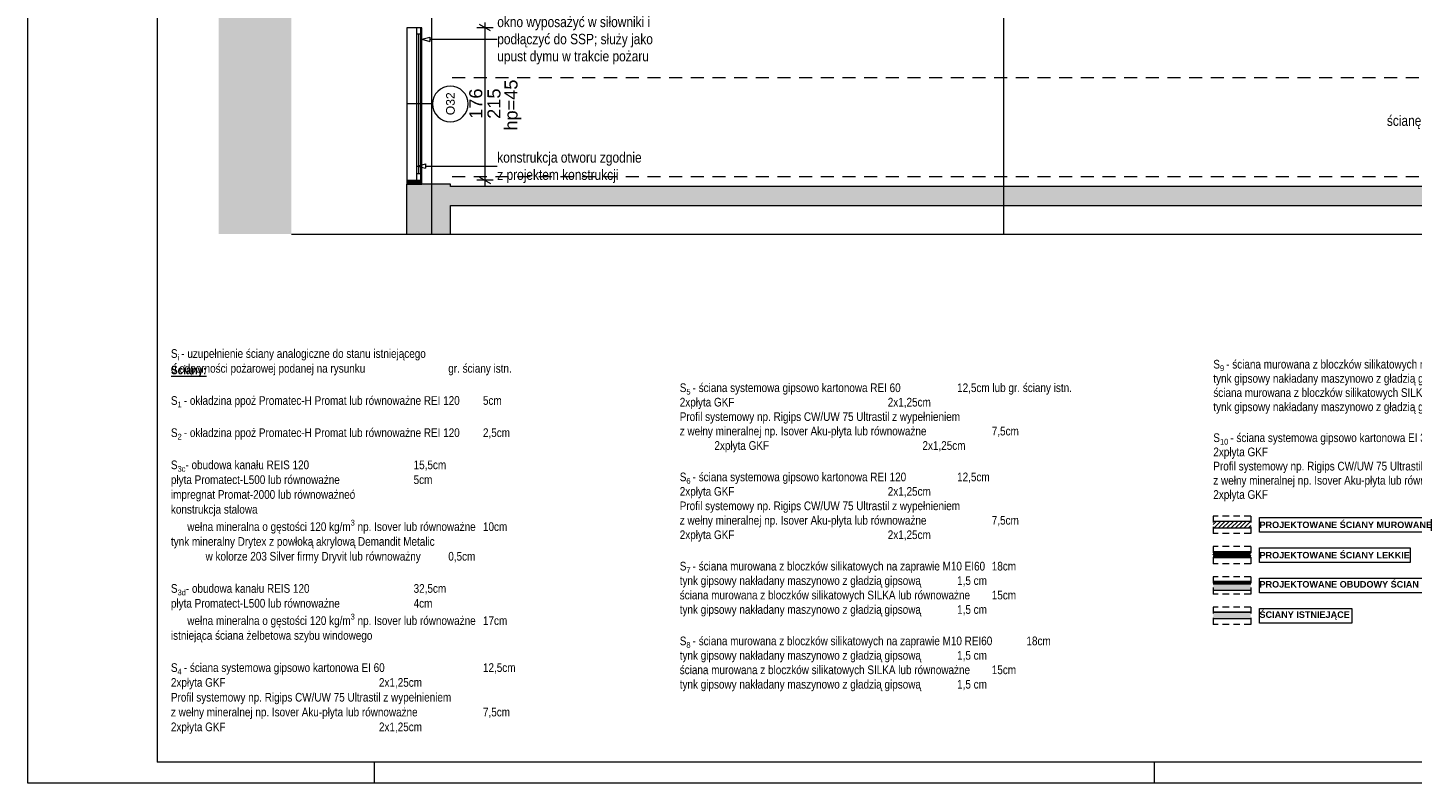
# Paper-space layout 'A-37 RZUT - PIĘTRO 7' of a CAD drawing. Header units: millimetres. Extents: x 0 to 800, y 0 to 500.
# Tile 1 of 14: x 0 to 319, y 0 to 174. Entities that reach past the tile are written whole.
import ezdxf
from ezdxf.xclip import XClip

# ---------------------------------------------------------------- set-up
doc = ezdxf.new("R2010")
doc.units = ezdxf.units.MM
doc.header["$MEASUREMENT"] = 0
doc.header["$XCLIPFRAME"] = 0
for name, pattern in [('DASHDOTX2', [1000, 500, -250, 0, -250]), ('Przer. długie kreski', [2.5, 1.5, -1]), ('PRZERYWANA_DU_A', [550, 350, -200])]:
    doc.linetypes.add(name, pattern=pattern)
for name, color, linetype, lineweight in [('0_Nr_pióra__1', 7, 'Continuous', 20), ('0_Nr_pióra__2', 8, 'Continuous', 13), ('A_Arkusz_Nr_pióra__1', 7, 'Continuous', 20), ('A_wymiary_Nr_pióra__1', 7, 'Continuous', 20), ('A_wymiary_Nr_pióra__2', 8, 'Continuous', 13), ('A_ściany proj_Nr_pióra__1', 7, 'Continuous', 20), ('A_ściany_Nr_pióra__1', 7, 'Continuous', 20), ('A_ściany_Nr_pióra__3', 252, 'Continuous', 13), ('AR ZAMUROWANIA_Nr_pióra__1', 7, 'Continuous', 20), ('AR ŚCIANY PROJEKTOWANE_Nr_pióra__1', 7, 'Continuous', 20), ('AR ŚCIANY PROJEKTOWANE_Nr_pióra__2', 8, 'Continuous', 13), ('Okna Archicada_Nr_pióra__3', 252, 'Continuous', 13), ('Znaczniki okien Archicada_Nr_pióra__3', 252, 'Continuous', 13)]:
    doc.layers.add(name, color=color, linetype=linetype, lineweight=lineweight)
for name, color, linetype, lineweight, true_color in [('A_Arkusz_Nr_pióra__237', 7, 'Continuous', 5, 0x343434), ('A_opis_Nr_pióra__10', 7, 'Continuous', 13, 0x4b4b4b), ('A_opis_Nr_pióra__255', 7, 'Continuous', 15, 0x242424), ('A_opis_Nr_pióra__8', 7, 'Continuous', 13, 0x4c4c4c), ('A_osie_Nr_pióra__16', 7, 'Continuous', 5, 0x0f0f0f), ('A_ściany proj_Nr_pióra__10', 7, 'Continuous', 13, 0x4b4b4b), ('A_ściany_Nr_pióra__10', 7, 'Continuous', 13, 0x4b4b4b)]:
    doc.layers.add(name, color=color, linetype=linetype, lineweight=lineweight, true_color=true_color)
doc.layers.add('A_podrys', color=7, linetype='Continuous')
doc.layers.add('A_ściany', color=7, linetype='Continuous')
doc.styles.add('STYL_AUTOMATYCZNY_1', font='arial.ttf')
doc.styles.add('STYL_AUTOMATYCZNY_2', font='ARIALN.TTF')
doc.styles.add('STYL_AUTOMATYCZNY_3', font='arial.ttf')
doc.styles.add('STYL_AUTOMATYCZNY_5', font='arial.ttf')
doc.styles.add('STYL_AUTOMATYCZNY_6', font='ARIALN.TTF')
pattern_1 = [(0, (0, 0), (0, 1), [0, -1])]
pattern_2 = [(45, (0, 0), (-57.025, 57.025), []), (45, (57.025, 0), (-57.025, 57.025), [40.323, -20.161])]

# ---------------------------------------------------------------- blocks, each defined once
blk = doc.blocks.new('Rysunek_1_1', base_point=(-3193.41, -631.4))
at = {"linetype": 'Continuous', "lineweight": 0, "true_color": 0x484848}
blk.add_hatch(color=251, dxfattribs=at).paths.add_polyline_path([(44.07, 126.75), (60.84, 126.75), (60.84, 454.37), (374.97, 454.37), (374.97, 316.75), (544.97, 316.75), (544.97, 478.17), (44.07, 478.17)])
at = {"layer": 'A_ściany', "linetype": 'Continuous', "lineweight": 0, "true_color": 0x000000}
for points in [[(97.53, 138.23), (87.44, 138.23), (87.44, 126.75), (97.53, 126.75)], [(90.93, 139.17), (87.52, 139.17), (87.52, 138.23), (90.93, 138.23)], [(544.97, 137.73), (97.53, 137.73), (97.53, 133.33), (544.97, 133.33)]]:
    blk.add_hatch(color=18, dxfattribs=at).paths.add_polyline_path(points)
at = {"layer": '0_Nr_pióra__2', "color": 8, "linetype": 'PRZERYWANA_DU_A', "lineweight": 13, "ltscale": 2, "flags": 128}
for points in [[(544.97, 316.75), (374.97, 316.75), (374.97, 454.37), (60.84, 454.37), (60.84, 126.75)], [(60.84, 126.75), (544.97, 126.75)]]:
    blk.add_lwpolyline(points, dxfattribs=at)
at = {"layer": 'A_opis_Nr_pióra__255', "color": 250, "linetype": 'Continuous', "lineweight": 15, "ltscale": 2, "true_color": 0x242424}
for p, q in [((90.93, 171.72), (92.8, 172.22)), ((90.93, 171.72), (92.8, 171.22)), ((92.8, 172.22), (92.8, 171.22)), ((92.8, 171.72), (104.33, 171.72)), ((104.33, 171.72), (108.35, 171.72)), ((89.96, 142.42), (91.83, 142.92)), ((89.96, 142.42), (91.83, 141.92)), ((91.83, 142.92), (91.83, 141.92)), ((91.83, 142.42), (104.33, 142.42)), ((104.33, 142.42), (108.35, 142.42))]:
    blk.add_line(p, q, dxfattribs=at)
at = {"layer": 'A_osie_Nr_pióra__16', "color": 250, "linetype": 'DASHDOTX2', "lineweight": 5, "ltscale": 2, "true_color": 0x0f0f0f}
for p, q in [((93.18, 390.39), (93.18, 126.75)), ((225.18, 390.39), (225.18, 126.75))]:
    blk.add_line(p, q, dxfattribs=at)
at = {"layer": 'A_wymiary_Nr_pióra__1', "color": 7, "linetype": 'Continuous', "lineweight": 20, "ltscale": 2}
for p, q in [((106.78, 173.65), (104.28, 175.09)), ((104.28, 139.89), (106.78, 138.45))]:
    blk.add_line(p, q, dxfattribs=at)
at = {"layer": 'A_wymiary_Nr_pióra__2', "color": 8, "linetype": 'Continuous', "lineweight": 13, "ltscale": 2}
for p, q in [((107.41, 174.37), (103.66, 174.37)), ((105.53, 174.37), (105.53, 175.59)), ((105.53, 139.17), (105.53, 174.37)), ((107.41, 139.17), (103.66, 139.17)), ((105.53, 137.95), (105.53, 139.17))]:
    blk.add_line(p, q, dxfattribs=at)
at = {"layer": 'A_ściany_Nr_pióra__1', "color": 7, "linetype": 'Continuous', "lineweight": 20, "ltscale": 2}
blk.add_line((87.52, 139.17), (90.93, 139.17), dxfattribs=at)
at = {"layer": 'A_ściany_Nr_pióra__1', "color": 7, "linetype": 'Continuous', "lineweight": 20, "ltscale": 2, "flags": 128}
for points in [[(90.93, 174.37), (87.52, 174.37)], [(87.44, 138.23), (87.44, 126.75)], [(97.53, 138.23), (87.44, 138.23)], [(87.52, 139.17), (87.52, 138.23)], [(87.52, 138.23), (90.93, 138.23)], [(90.93, 138.23), (90.93, 139.17)], [(97.53, 137.73), (97.53, 138.23)], [(544.97, 137.73), (97.53, 137.73)], [(97.53, 133.33), (544.97, 133.33)], [(97.53, 126.75), (97.53, 133.33)]]:
    blk.add_lwpolyline(points, dxfattribs=at)
at = {"layer": 'A_ściany_Nr_pióra__10', "color": 251, "linetype": 'Przer. długie kreski', "lineweight": 13, "ltscale": 2, "true_color": 0x4b4b4b}
for p, q in [((97.98, 162.85), (544.97, 162.85)), ((97.98, 140.05), (544.97, 140.05))]:
    blk.add_line(p, q, dxfattribs=at)
at = {"layer": 'A_ściany_Nr_pióra__3', "color": 252, "linetype": 'Continuous', "lineweight": 13, "ltscale": 2}
for p, q in [((87.52, 174.37), (87.52, 139.17)), ((90.93, 139.17), (90.93, 174.37))]:
    blk.add_line(p, q, dxfattribs=at)
at = {"layer": 'Okna Archicada_Nr_pióra__3', "color": 252, "linetype": 'Continuous', "lineweight": 13, "ltscale": 2}
for p, q in [((90.72, 174.37), (89.72, 174.37)), ((89.72, 174.37), (89.72, 139.17)), ((90.72, 172.87), (89.72, 172.87)), ((90.22, 140.67), (90.22, 172.87)), ((90.72, 139.17), (90.72, 174.37)), ((90.72, 140.67), (89.72, 140.67)), ((89.72, 139.17), (90.72, 139.17))]:
    blk.add_line(p, q, dxfattribs=at)
at = {"layer": 'Znaczniki okien Archicada_Nr_pióra__3', "color": 252, "linetype": 'Continuous', "lineweight": 13, "ltscale": 2}
blk.add_line((93.41, 156.77), (87.52, 156.77), dxfattribs=at)
for start, end in [(90, 270), (270, 90)]:
    blk.add_arc((97.53, 156.77), 4.12, start, end, dxfattribs=at)
at = {"layer": 'A_opis_Nr_pióra__10', "color": 251, "linetype": 'Continuous', "lineweight": 13, "true_color": 0x4b4b4b, "insert": (357.18, 150.57), "char_height": 2.4, "width": 45.5157, "attachment_point": 6, "line_spacing_factor": 0.992932, "style": 'STYL_AUTOMATYCZNY_2'}
blk.add_mtext('\\A1;{\\pqr;\\fArial Narrow|b0|i0|c238|p0;\\W1.000000;ścianę i nadproża wykonać w klasie odporności ogniowej REI120}', dxfattribs=at)
at = {"layer": 'A_opis_Nr_pióra__8', "color": 251, "linetype": 'Continuous', "lineweight": 13, "true_color": 0x4c4c4c, "char_height": 2.4, "attachment_point": 4, "style": 'STYL_AUTOMATYCZNY_2'}
for s, insert, width, line_spacing_factor in [('\\A1;{\\pql;\\fArial Narrow|b0|i0|c238|p0;\\W1.000000;okno wyposażyć w siłowniki i podłączyć do SSP; służy jako upust dymu w trakcie pożaru}', (108.35, 171.39), 36.3149, 0.987309), ('\\A1;{\\pql;\\fArial Narrow|b0|i0|c238|p0;\\W1.000000;konstrukcja otworu zgodnie z projektem konstrukcji}', (108.35, 142.08), 33.909, 0.996837)]:
    blk.add_mtext(s, dxfattribs=dict(at, insert=insert, width=width, line_spacing_factor=line_spacing_factor))
at = {"layer": 'A_wymiary_Nr_pióra__1', "color": 7, "linetype": 'Continuous', "lineweight": 20, "char_height": 3, "width": 6.8645, "attachment_point": 7, "rotation": 90, "style": 'STYL_AUTOMATYCZNY_5'}
for s, insert in [('\\A1;{\\pql;\\fArial|b0|i0|c238|p0;\\W1.000000;176}', (104.93, 153.34)), ('\\A1;{\\pql;\\fArial|b0|i0|c238|p0;\\W1.000000;215}', (109.13, 153.34))]:
    blk.add_mtext(s, dxfattribs=dict(at, insert=insert))
at = {"layer": 'A_wymiary_Nr_pióra__1', "color": 7, "linetype": 'Continuous', "lineweight": 20, "insert": (110.02, 156.51), "char_height": 3, "attachment_point": 2, "rotation": 90, "style": 'STYL_AUTOMATYCZNY_5'}
blk.add_mtext('\\A1;{\\pqc;\\fArial|b0|i0|c238|p0;\\W1.000000;hp=45}', dxfattribs=at)
at = {"layer": 'Znaczniki okien Archicada_Nr_pióra__3', "color": 252, "linetype": 'Continuous', "lineweight": 13, "insert": (98.57, 154.18), "char_height": 2, "attachment_point": 7, "rotation": 90, "style": 'STYL_AUTOMATYCZNY_1'}
blk.add_mtext('\\A1;{\\pql;\\pt2;\\fArial|b0|i0|c238|p0;\\W1.000000;O32}', dxfattribs=at)

psp = doc.layouts.new('A-37 RZUT - PIĘTRO 7')

# ---------------------------------------------------------------- hatches: boundary and pattern name
at = {"layer": 'A_ściany proj_Nr_pióra__1', "linetype": 'Continuous', "lineweight": 20}
h = psp.add_hatch(dxfattribs=at)
h.set_pattern_fill('bloczki_ceramiczne', style=0, pattern_type=2)
h.set_pattern_definition([(45, (0, 0), (-0.4949747, 0.4949747), [])])
h.paths.add_polyline_path([(282.23, 60.43), (273.58, 60.43), (273.58, 58.93), (282.23, 58.93)])
at = {"layer": 'A_ściany proj_Nr_pióra__10', "linetype": 'Continuous', "lineweight": 13}
h = psp.add_hatch(dxfattribs=at)
h.set_pattern_fill('FP_65', color=1, style=0, pattern_type=2)
h.set_pattern_definition(pattern_2)
h.paths.add_polyline_path([(282.23, 46.57), (273.58, 46.57), (273.58, 46.32), (282.23, 46.32)])
h = psp.add_hatch(dxfattribs=at)
h.set_pattern_fill('FP_65', color=1, style=0, pattern_type=2)
h.set_pattern_definition(pattern_2)
h.paths.add_polyline_path([(273.58, 46.07), (282.23, 46.07), (282.23, 46.32), (273.58, 46.32)])
at = {"layer": 'A_ściany_Nr_pióra__1', "linetype": 'Continuous', "lineweight": 0, "true_color": 0x000000}
for points in [[(273.58, 44.57), (282.23, 44.57), (282.23, 46.07), (273.58, 46.07)], [(273.58, 38), (282.23, 38), (282.23, 39.5), (273.58, 39.5)]]:
    psp.add_hatch(color=18, dxfattribs=at).paths.add_polyline_path(points)
at = {"layer": 'AR ŚCIANY PROJEKTOWANE_Nr_pióra__2', "linetype": 'Continuous', "lineweight": 13}
h = psp.add_hatch(dxfattribs=at)
h.set_pattern_fill('gypsum', color=8, style=0, pattern_type=2)
h.set_pattern_definition(pattern_1)
h.paths.add_polyline_path([(282.23, 53.39), (273.58, 53.39), (273.58, 53.26), (282.23, 53.26)])
h = psp.add_hatch(dxfattribs=at)
h.set_pattern_fill('gypsum', color=8, style=0, pattern_type=2)
h.set_pattern_definition(pattern_1)
h.paths.add_polyline_path([(282.23, 53.26), (273.58, 53.26), (273.58, 53.14), (282.23, 53.14)])
h = psp.add_hatch(dxfattribs=at)
h.set_pattern_fill('batt_insulation', color=8, style=0, pattern_type=2)
h.set_pattern_definition([(60, (0, 0), (-0.25980762, 0.15), []), (120, (0, 0), (0.25980762, 0.15), [])])
h.paths.add_polyline_path([(282.23, 53.14), (273.58, 53.14), (273.58, 52.39), (282.23, 52.39)])
h = psp.add_hatch(dxfattribs=at)
h.set_pattern_fill('gypsum', color=8, style=0, pattern_type=2)
h.set_pattern_definition(pattern_1)
h.paths.add_polyline_path([(273.58, 52.26), (282.23, 52.26), (282.23, 52.39), (273.58, 52.39)])
h = psp.add_hatch(dxfattribs=at)
h.set_pattern_fill('gypsum', color=8, style=0, pattern_type=2)
h.set_pattern_definition(pattern_1)
h.paths.add_polyline_path([(273.58, 52.14), (282.23, 52.14), (282.23, 52.26), (273.58, 52.26)])

# ---------------------------------------------------------------- linework, layer by layer
at = {"layer": 'A_Arkusz_Nr_pióra__1', "color": 7, "linetype": 'Continuous', "lineweight": 20}
for p in [(29.9, 495.1), (795.1, 4.9)]:
    psp.add_line(p, (29.9, 4.9), dxfattribs=at)
at = {"layer": 'A_Arkusz_Nr_pióra__1', "color": 7, "linetype": 'Continuous', "lineweight": 20, "flags": 128}
psp.add_lwpolyline([(0, 500), (800, 500), (800, 0), (0, 0)], close=True, dxfattribs=at)
at = {"layer": 'A_Arkusz_Nr_pióra__237', "color": 250, "linetype": 'Continuous', "lineweight": 5, "true_color": 0x343434}
for p, q in [((80, 0), (80, 4.9)), ((260, 0), (260, 4.9))]:
    psp.add_line(p, q, dxfattribs=at)
at = {"layer": 'A_ściany proj_Nr_pióra__1', "color": 7, "linetype": 'Continuous', "lineweight": 20, "flags": 128}
for points in [[(282.23, 60.43), (273.58, 60.43)], [(273.58, 58.93), (282.23, 58.93)], [(282.23, 46.57), (273.58, 46.57)], [(273.58, 46.07), (282.23, 46.07)], [(273.58, 39.5), (282.23, 39.5)]]:
    psp.add_lwpolyline(points, dxfattribs=at)
at = {"layer": 'A_ściany proj_Nr_pióra__10', "color": 1, "linetype": 'Continuous', "lineweight": 13}
for p, q in [((282.23, 46.32), (273.58, 46.32)), ((273.58, 46.32), (282.23, 46.32))]:
    psp.add_line(p, q, dxfattribs=at)
at = {"layer": 'A_ściany_Nr_pióra__1', "color": 7, "linetype": 'Continuous', "lineweight": 20, "flags": 128}
for points in [[(282.23, 46.07), (273.58, 46.07)], [(273.58, 44.57), (282.23, 44.57)], [(282.23, 39.5), (273.58, 39.5)], [(273.58, 38), (282.23, 38)]]:
    psp.add_lwpolyline(points, dxfattribs=at)
at = {"layer": 'AR ZAMUROWANIA_Nr_pióra__1', "color": 7, "linetype": 'Continuous', "lineweight": 20, "flags": 128}
for points in [[(284.23, 61.32), (323.84, 61.32), (323.84, 57.96), (284.23, 57.96)], [(284.23, 54.32), (318.99, 54.32), (318.99, 50.96), (284.23, 50.96)], [(284.23, 47.32), (336.64, 47.32), (336.64, 43.96), (284.23, 43.96)], [(284.23, 40.32), (305.53, 40.32), (305.53, 36.96), (284.23, 36.96)]]:
    psp.add_lwpolyline(points, close=True, dxfattribs=at)
at = {"layer": 'AR ŚCIANY PROJEKTOWANE_Nr_pióra__1', "color": 7, "linetype": 'Continuous', "lineweight": 20, "flags": 128}
for points in [[(282.23, 53.39), (273.58, 53.39)], [(273.58, 52.14), (282.23, 52.14)]]:
    psp.add_lwpolyline(points, dxfattribs=at)
at = {"layer": 'AR ŚCIANY PROJEKTOWANE_Nr_pióra__2', "color": 8, "linetype": 'Przer. długie kreski', "lineweight": 13}
for p, q in [((282.23, 61.66), (273.58, 61.66)), ((273.58, 61.66), (273.58, 57.66)), ((282.23, 61.66), (282.23, 57.66)), ((282.23, 57.66), (273.58, 57.66)), ((273.58, 54.66), (273.58, 50.66)), ((282.23, 54.66), (273.58, 54.66)), ((282.23, 54.66), (282.23, 50.66)), ((282.23, 50.66), (273.58, 50.66)), ((282.23, 47.66), (273.58, 47.66)), ((273.58, 47.66), (273.58, 43.66)), ((282.23, 47.66), (282.23, 43.66)), ((282.23, 43.66), (273.58, 43.66)), ((282.23, 40.66), (273.58, 40.66)), ((273.58, 40.66), (273.58, 36.66)), ((282.23, 40.66), (282.23, 36.66)), ((282.23, 36.66), (273.58, 36.66))]:
    psp.add_line(p, q, dxfattribs=at)
at = {"layer": 'AR ŚCIANY PROJEKTOWANE_Nr_pióra__2', "color": 8, "linetype": 'Continuous', "lineweight": 13}
for p, q in [((282.23, 53.26), (273.58, 53.26)), ((282.23, 53.14), (273.58, 53.14)), ((273.58, 52.39), (282.23, 52.39)), ((273.58, 52.26), (282.23, 52.26))]:
    psp.add_line(p, q, dxfattribs=at)

# ---------------------------------------------------------------- block references
at = {"layer": 'A_podrys', "color": 37, "linetype": 'Continuous', "lineweight": 5, "true_color": 0x656532}
ref = psp.add_blockref('Rysunek_1_1', (-3193.41, -631.4), dxfattribs=at)
XClip(ref).set_block_clipping_path([(44.069637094, 126.7487186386), (544.9695795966, 478.1668323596)])

# ---------------------------------------------------------------- texts
at = {"layer": '0_Nr_pióra__1', "color": 7, "linetype": 'Continuous', "lineweight": 20, "char_height": 2, "attachment_point": 7, "style": 'STYL_AUTOMATYCZNY_2'}
for s, insert, line_spacing_factor in [('\\A1;{\\pql;\\fArial Narrow|b0|i0|c238|p0;\\W1.000000;S\\fArial Narrow|b0|i0|c238|p0;\\W1.000000;\\A1{\\H.66x;\\S ^ i ;}\\fArial Narrow|b0|i0|c238|p0;\\W1.000000;- uzupełnienie ściany analogiczne do stanu istniejącego \\P\\pql;\\fArial Narrow|b0|i0|c238|p0;\\W1.000000;o odporności pożarowej podanej na rysunku^I^I^Igr. ściany istn.\\P\\pql;\\fArial Narrow|b0|i0|c238|p0;\\W1.000000;\\P\\pql;\\fArial Narrow|b0|i0|c238|p0;\\W1.000000;S\\fArial Narrow|b0|i0|c238|p0;\\W1.000000;\\A1{\\H.66x;\\S ^ 1 ;}\\fArial Narrow|b0|i0|c238|p0;\\W1.000000;- okładzina ppoż Promatec-H Promat lub równoważne REI 120^I5cm  \\P\\pql;\\fArial Narrow|b0|i0|c238|p0;\\W1.000000;\\P\\pql;\\fArial Narrow|b0|i0|c238|p0;\\W1.000000;S\\fArial Narrow|b0|i0|c238|p0;\\W1.000000;\\A1{\\H.66x;\\S ^ 2 ;}\\fArial Narrow|b0|i0|c238|p0;\\W1.000000;- okładzina ppoż Promatec-H Promat lub równoważne REI 120^I2,5cm  \\P\\pql;\\pt2.49905;\\fArial Narrow|b0|i0|c238|p0;\\W1.000000;^I^I^I\\P\\pql;\\pt2.49905;\\fArial Narrow|b0|i0|c238|p0;\\W1.000000;S\\fArial Narrow|b0|i0|c238|p0;\\W1.000000;\\A1{\\H.66x;\\S ^ 3c;}\\fArial Narrow|b0|i0|c238|p0;\\W1.000000;- obudowa kanału REIS 120^I^I^I^I15,5cm\\P\\pql;\\pt2.49905;\\fArial Narrow|b0|i0|c238|p0;\\W1.000000;płyta Promatect-L500 lub równoważne^I^I^I5cm\\P\\pql;\\pt2.49905;\\fArial Narrow|b0|i0|c238|p0;\\W1.000000;impregnat Promat-2000 lub równoważneó\\P\\pql;\\pt2.49905;\\fArial Narrow|b0|i0|c238|p0;\\W1.000000;konstrukcja stalowa\\P\\pql;\\pt2.49905;\\fArial Narrow|b0|i0|c238|p0;\\W1.000000;^I  wełna mineralna o gęstości 120 kg/m\\fArial Narrow|b0|i0|c238|p0;\\W1.000000;\\A1{\\H.66x;\\S3^  ;}\\fArial Narrow|b0|i0|c238|p0;\\W1.000000; np. Isover lub równoważne^I10cm\\P\\pql;\\pt2.49905;\\fArial Narrow|b0|i0|c238|p0;\\W1.000000;tynk mineralny Drytex z powłoką akrylową Demandit Metalic \\P\\pql;\\pt2.49905;\\fArial Narrow|b0|i0|c238|p0;\\W1.000000;^I^Iw kolorze 203 Silver firmy Dryvit lub równoważny ^I0,5cm\\P\\pql;\\pt2.49905;\\fArial Narrow|b0|i0|c238|p0;\\W1.000000;\\P\\pql;\\pt2.49905;\\fArial Narrow|b0|i0|c238|p0;\\W1.000000;S\\fArial Narrow|b0|i0|c238|p0;\\W1.000000;\\A1{\\H.66x;\\S ^ 3d;}\\fArial Narrow|b0|i0|c238|p0;\\W1.000000;- obudowa kanału REIS 120^I^I^I^I32,5cm\\P\\pql;\\pt2.49905;\\fArial Narrow|b0|i0|c238|p0;\\W1.000000;płyta Promatect-L500 lub równoważne^I^I^I4cm\\P\\pql;\\pt2.49905;\\fArial Narrow|b0|i0|c238|p0;\\W1.000000;^I  wełna mineralna o gęstości 120 kg/m\\fArial Narrow|b0|i0|c238|p0;\\W1.000000;\\A1{\\H.66x;\\S3^  ;}\\fArial Narrow|b0|i0|c238|p0;\\W1.000000; np. Isover lub równoważne^I17cm\\P\\pql;\\pt2.49905;\\fArial Narrow|b0|i0|c238|p0;\\W1.000000;istniejąca ściana żelbetowa szybu windowego\\P\\pql;\\pt2.49905;\\fArial Narrow|b0|i0|c238|p0;\\W1.000000;\\P\\pql;\\pt2.49905;\\fArial Narrow|b0|i0|c238|p0;\\W1.000000;S\\fArial Narrow|b0|i0|c238|p0;\\W1.000000;\\A1{\\H.66x;\\S ^ 4 ;}\\fArial Narrow|b0|i0|c238|p0;\\W1.000000;- ściana systemowa gipsowo kartonowa EI 60^I^I^I12,5cm\\P\\pql;\\pt2.49905;\\fArial Narrow|b0|i0|c238|p0;\\W1.000000;2xpłyta GKF^I^I^I^I^I2x1,25cm\\P\\pql;\\pt2.49905;\\fArial Narrow|b0|i0|c238|p0;\\W1.000000;Profil systemowy np. Rigips CW/UW 75 Ultrastil z wypełnieniem\\P\\pql;\\pt2.49905;\\fArial Narrow|b0|i0|c238|p0;\\W1.000000;z wełny mineralnej np. Isover Aku-płyta lub równoważne^I^I7,5cm\\P\\pql;\\pt2.49905;\\fArial Narrow|b0|i0|c238|p0;\\W1.000000;2xpłyta GKF^I^I^I^I^I2x1,25cm}', (33.05, 11.42), 1.025639), ('\\A1;{\\pql;\\fArial Narrow|b0|i0|c238|p0;\\W1.000000;S\\fArial Narrow|b0|i0|c238|p0;\\W1.000000;\\A1{\\H.66x;\\S ^ 9 ;}\\fArial Narrow|b0|i0|c238|p0;\\W1.000000;- ściana murowana z bloczków silikatowych na zaprawie M10 REI120^I18cm\\P\\pql;\\fArial Narrow|b0|i0|c238|p0;\\W1.000000;tynk gipsowy nakładany maszynowo z gładzią gipsową^I^I1,5 cm\\P\\pql;\\fArial Narrow|b0|i0|c238|p0;\\W1.000000;ściana murowana z bloczków silikatowych SILKA lub równoważne^I15cm\\P\\pql;\\fArial Narrow|b0|i0|c238|p0;\\W1.000000;tynk gipsowy nakładany maszynowo z gładzią gipsową^I^I1,5 cm\\P\\pql;\\fArial Narrow|b0|i0|c238|p0;\\W1.000000;\\P\\pql;\\fArial Narrow|b0|i0|c238|p0;\\W1.000000;S\\fArial Narrow|b0|i0|c238|p0;\\W1.000000;\\A1{\\H.66x;\\S ^ 10 ;}\\fArial Narrow|b0|i0|c238|p0;\\W1.000000;- ściana systemowa gipsowo kartonowa EI 30^I^I^I12,5cm\\P\\pql;\\fArial Narrow|b0|i0|c238|p0;\\W1.000000;2xpłyta GKF^I^I^I^I^I2x1,25cm\\P\\pql;\\fArial Narrow|b0|i0|c238|p0;\\W1.000000;Profil systemowy np. Rigips CW/UW 75 Ultrastil z wypełnieniem\\P\\pql;\\fArial Narrow|b0|i0|c238|p0;\\W1.000000;z wełny mineralnej np. Isover Aku-płyta lub równoważne^I^I7,5cm\\P\\pql;\\fArial Narrow|b0|i0|c238|p0;\\W1.000000;2xpłyta GKF^I^I^I^I^I2x1,25cm}', (273.58, 65.04), 0.982744)]:
    psp.add_mtext(s, dxfattribs=dict(at, insert=insert, line_spacing_factor=line_spacing_factor))
at = {"layer": '0_Nr_pióra__1', "color": 7, "linetype": 'Continuous', "lineweight": 20, "char_height": 2}
for s, insert, attachment_point, style in [('\\A1;{\\pql;\\fArial Narrow|b0|i0|c238|p0;\\W1.000000;S\\fArial Narrow|b0|i0|c238|p0;\\W1.000000;\\A1{\\H.66x;\\S ^ 5 ;}\\fArial Narrow|b0|i0|c238|p0;\\W1.000000;- ściana systemowa gipsowo kartonowa REI 60^I^I12,5cm lub gr. ściany istn.\\P\\pql;\\fArial Narrow|b0|i0|c238|p0;\\W1.000000;2xpłyta GKF^I^I^I^I^I2x1,25cm\\P\\pql;\\fArial Narrow|b0|i0|c238|p0;\\W1.000000;Profil systemowy np. Rigips CW/UW 75 Ultrastil z wypełnieniem\\P\\pql;\\fArial Narrow|b0|i0|c238|p0;\\W1.000000;z wełny mineralnej np. Isover Aku-płyta lub równoważne^I^I7,5cm\\P\\pql;\\fArial Narrow|b0|i0|c238|p0;\\W1.000000;^I2xpłyta GKF^I^I^I^I^I2x1,25cm\\P\\pql;\\fArial Narrow|b0|i0|c238|p0;\\W1.000000;\\P\\pql;\\fArial Narrow|b0|i0|c238|p0;\\W1.000000;S\\fArial Narrow|b0|i0|c238|p0;\\W1.000000;\\A1{\\H.66x;\\S ^ 6 ;}\\fArial Narrow|b0|i0|c238|p0;\\W1.000000;- ściana systemowa gipsowo kartonowa REI 120^I^I12,5cm\\P\\pql;\\fArial Narrow|b0|i0|c238|p0;\\W1.000000;2xpłyta GKF^I^I^I^I^I2x1,25cm\\P\\pql;\\fArial Narrow|b0|i0|c238|p0;\\W1.000000;Profil systemowy np. Rigips CW/UW 75 Ultrastil z wypełnieniem\\P\\pql;\\fArial Narrow|b0|i0|c238|p0;\\W1.000000;z wełny mineralnej np. Isover Aku-płyta lub równoważne^I^I7,5cm\\P\\pql;\\fArial Narrow|b0|i0|c238|p0;\\W1.000000;2xpłyta GKF^I^I^I^I^I2x1,25cm\\P\\pql;\\fArial Narrow|b0|i0|c238|p0;\\W1.000000;\\P\\pql;\\fArial Narrow|b0|i0|c238|p0;\\W1.000000;S\\fArial Narrow|b0|i0|c238|p0;\\W1.000000;\\A1{\\H.66x;\\S ^ 7 ;}\\fArial Narrow|b0|i0|c238|p0;\\W1.000000;- ściana murowana z bloczków silikatowych na zaprawie M10 EI60^I18cm\\P\\pql;\\fArial Narrow|b0|i0|c238|p0;\\W1.000000;tynk gipsowy nakładany maszynowo z gładzią gipsową^I^I1,5 cm\\P\\pql;\\fArial Narrow|b0|i0|c238|p0;\\W1.000000;ściana murowana z bloczków silikatowych SILKA lub równoważne^I15cm\\P\\pql;\\fArial Narrow|b0|i0|c238|p0;\\W1.000000;tynk gipsowy nakładany maszynowo z gładzią gipsową^I^I1,5 cm\\P\\pql;\\fArial Narrow|b0|i0|c238|p0;\\W1.000000;\\P\\pql;\\fArial Narrow|b0|i0|c238|p0;\\W1.000000;S\\fArial Narrow|b0|i0|c238|p0;\\W1.000000;\\A1{\\H.66x;\\S ^ 8 ;}\\fArial Narrow|b0|i0|c238|p0;\\W1.000000;- ściana murowana z bloczków silikatowych na zaprawie M10 REI60^I18cm\\P\\pql;\\fArial Narrow|b0|i0|c238|p0;\\W1.000000;tynk gipsowy nakładany maszynowo z gładzią gipsową^I^I1,5 cm\\P\\pql;\\fArial Narrow|b0|i0|c238|p0;\\W1.000000;ściana murowana z bloczków silikatowych SILKA lub równoważne^I15cm\\P\\pql;\\fArial Narrow|b0|i0|c238|p0;\\W1.000000;tynk gipsowy nakładany maszynowo z gładzią gipsową^I^I1,5 cm\\P\\pql;\\fArial Narrow|b0|i0|c238|p0;\\W1.000000;}', (150.46, 21.25), 7, 'STYL_AUTOMATYCZNY_2'), ('\\A1;{\\pqc;\\fArial Narrow|b1|i0|c238|p0;\\L\\W1.000000;\\LŚciany:}', (37.15, 93.78), 8, 'STYL_AUTOMATYCZNY_6')]:
    psp.add_mtext(s, dxfattribs=dict(at, insert=insert, attachment_point=attachment_point, style=style))
at = {"layer": 'AR ZAMUROWANIA_Nr_pióra__1', "color": 7, "linetype": 'Continuous', "lineweight": 20, "char_height": 1.5, "attachment_point": 4, "style": 'STYL_AUTOMATYCZNY_3'}
for s, insert in [('\\A1;{\\pql;\\fArial|b1|i0|c238|p0;\\W1.000000;PROJEKTOWANE ŚCIANY MUROWANE}', (284.23, 59.64)), ('\\A1;{\\pql;\\fArial|b1|i0|c238|p0;\\W1.000000;PROJEKTOWANE ŚCIANY LEKKIE}', (284.23, 52.64)), ('\\A1;{\\pql;\\fArial|b1|i0|c238|p0;\\W1.000000;PROJEKTOWANE OBUDOWY ŚCIAN ISTNIEJĄCYCH}', (284.23, 45.7)), ('\\A1;{\\pql;\\fArial|b1|i0|c238|p0;\\W1.000000;ŚCIANY ISTNIEJĄCE}', (284.23, 38.7))]:
    psp.add_mtext(s, dxfattribs=dict(at, insert=insert))

doc.saveas('drawing.dxf')
